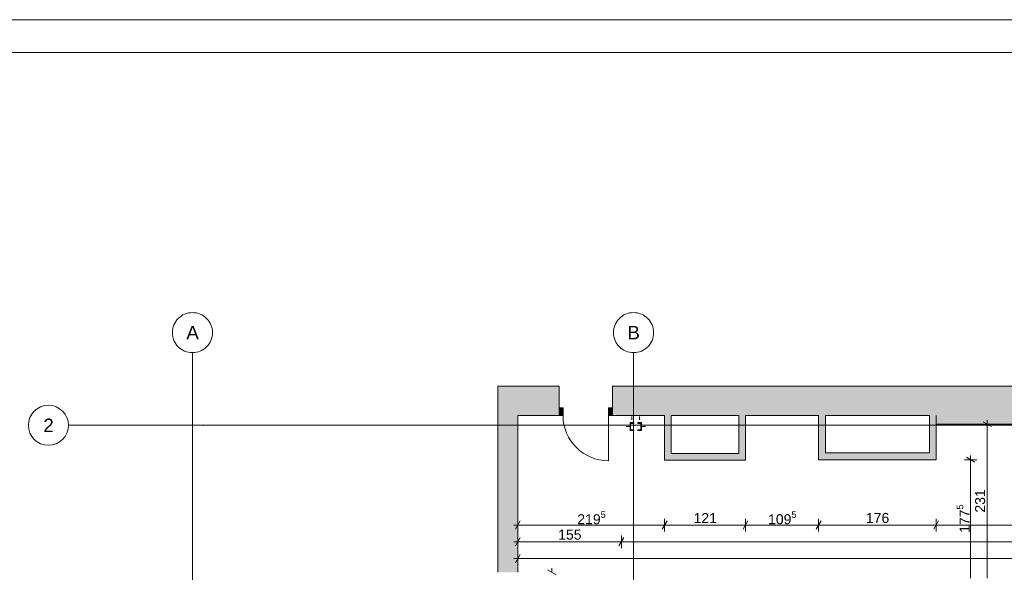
# Paper-space layout 'A-13 INWENTARYZACJA - PIĘTRO 10' of a CAD drawing. Header units: millimetres. Extents: x 0 to 420, y 0 to 297.
# Tile 4 of 6: x 76 to 223, y 214 to 297. Entities that reach past the tile are written whole.
import ezdxf
from ezdxf.xclip import XClip

# ---------------------------------------------------------------- set-up
doc = ezdxf.new("R2010")
doc.units = ezdxf.units.MM
doc.header["$MEASUREMENT"] = 0
doc.header["$XCLIPFRAME"] = 0
doc.linetypes.add('DASHDOTX2', pattern=[1000, 500, -250, 0, -250])
doc.linetypes.add('DOT2', pattern=[3, 0.5, -2.5])
for name, color, linetype, lineweight in [('0_Nr_pióra__2', 8, 'Continuous', 13), ('A_Arkusz_Nr_pióra__1', 7, 'Continuous', 20), ('A_wymiary_Nr_pióra__1', 7, 'Continuous', 20), ('A_wymiary_Nr_pióra__2', 8, 'Continuous', 13), ('A_ściany_Nr_pióra__1', 7, 'Continuous', 20), ('Drzwi Archicad_Nr_pióra__1', 7, 'Continuous', 20)]:
    doc.layers.add(name, color=color, linetype=linetype, lineweight=lineweight)
doc.layers.add('A_osie_Nr_pióra__16', color=7, linetype='Continuous', lineweight=5, true_color=0x0f0f0f)
doc.layers.add('A_osie_Nr_pióra__76', color=7, linetype='Continuous', lineweight=5, true_color=0x2d2d2d)
for name, color, linetype in [('A_podrys', 7, 'Continuous'), ('A_ściany', 7, 'Continuous'), ('Drzwi Archicad', 7, 'Continuous')]:
    doc.layers.add(name, color=color, linetype=linetype)
doc.styles.add('STYL_AUTOMATYCZNY_1', font='arial.ttf')
doc.styles.add('STYL_AUTOMATYCZNY_4', font='arial.ttf')

# ---------------------------------------------------------------- blocks, each defined once
blk = doc.blocks.new('Rysunek_1_1', base_point=(-1541.92, -301.66))
at = {"layer": 'A_osie_Nr_pióra__76', "color": 250, "linetype": 'Continuous', "lineweight": 5, "true_color": 0x2d2d2d}
for centre, start, end in [((101.37, 250.13), 90, 270), ((101.37, 250.13), 270, 90), ((167.37, 250.13), 90, 270), ((167.37, 250.13), 270, 90)]:
    blk.add_arc(centre, 3, start, end, dxfattribs=at)
at = {"layer": 'A_osie_Nr_pióra__76', "color": 250, "linetype": 'Continuous', "lineweight": 5, "true_color": 0x2d2d2d, "char_height": 2, "attachment_point": 1, "style": 'STYL_AUTOMATYCZNY_1'}
for s, insert in [('\\A1;{\\pql;\\pt0;\\fArial|b0|i0|c238|p0;\\W1.000000;A}', (100.46, 251.13)), ('\\A1;{\\pql;\\pt0;\\fArial|b0|i0|c238|p0;\\W1.000000;B}', (166.46, 251.13))]:
    blk.add_mtext(s, dxfattribs=dict(at, insert=insert))
blk = doc.blocks.new('Rysunek_2_2', base_point=(-1541.92, -244.83))
at = {"linetype": 'Continuous', "lineweight": 0, "true_color": 0xa4a4a4}
for points in [[(167.4, 236.66), (166.85, 236.66), (166.85, 235.46), (167.4, 235.46), (167.4, 235.57), (166.93, 235.57), (166.93, 236.54), (167.4, 236.54)], [(167.99, 236.66), (167.99, 236.54), (168.46, 236.54), (168.46, 235.57), (167.99, 235.57), (167.99, 235.46), (168.54, 235.46), (168.54, 236.66)]]:
    blk.add_hatch(color=253, dxfattribs=at).paths.add_polyline_path(points)
at = {"layer": 'A_ściany', "linetype": 'Continuous', "lineweight": 0, "true_color": 0x000000}
for points in [[(147.06, 214.23), (150.06, 214.23), (150.06, 237.73), (147.06, 242.13)], [(147.06, 242.13), (150.06, 237.73), (156.23, 237.73), (156.23, 242.13)], [(164.22, 242.13), (164.22, 237.73), (212.65, 237.73), (212.65, 242.13)], [(235.82, 242.13), (212.65, 242.13), (212.65, 236.43), (234.52, 236.43)], [(173.02, 232.01), (173.02, 237.73), (172.02, 237.73), (172.02, 231.01)], [(183.12, 237.73), (183.12, 232.01), (184.12, 231.01), (184.12, 237.73)], [(196.07, 232.1), (196.07, 237.73), (195.07, 237.73), (195.07, 231.1)], [(211.65, 237.73), (211.65, 232.1), (212.65, 231.1), (212.65, 237.73)], [(183.12, 232.01), (173.02, 232.01), (172.02, 231.01), (184.12, 231.01)], [(211.65, 232.1), (196.07, 232.1), (195.07, 231.1), (212.65, 231.1)]]:
    blk.add_hatch(color=18, dxfattribs=at).paths.add_polyline_path(points)
at = {"layer": 'Drzwi Archicad', "linetype": 'Continuous', "lineweight": 0, "true_color": 0xfdfdfd}
for points in [[(156.23, 238.88), (156.23, 237.73), (156.83, 237.73), (156.83, 238.88)], [(164.22, 237.73), (164.22, 238.88), (163.62, 238.88), (163.62, 237.73)]]:
    blk.add_hatch(color=7, dxfattribs=at).paths.add_polyline_path(points)
at = {"layer": '0_Nr_pióra__2', "color": 8, "linetype": 'DOT2', "lineweight": 13}
for p, q in [((167.12, 237.56), (167.12, 234.56)), ((168.26, 237.56), (168.26, 234.56)), ((166.25, 236.06), (168, 236.06)), ((169.14, 236.06), (167.39, 236.06))]:
    blk.add_line(p, q, dxfattribs=at)
at = {"layer": '0_Nr_pióra__2', "color": 8, "linetype": 'Continuous', "lineweight": 13}
for p, q in [((166.85, 235.46), (166.85, 236.66)), ((166.85, 236.66), (167.4, 236.66)), ((167.4, 236.54), (166.93, 236.54)), ((166.93, 236.54), (166.93, 235.57)), ((167.4, 236.66), (167.4, 236.54)), ((167.99, 236.66), (167.99, 236.54)), ((168.54, 236.66), (167.99, 236.66)), ((167.99, 236.54), (168.46, 236.54)), ((168.46, 236.54), (168.46, 235.57)), ((168.54, 235.46), (168.54, 236.66)), ((167.4, 235.46), (166.85, 235.46)), ((166.93, 235.57), (167.4, 235.57)), ((167.4, 235.57), (167.4, 235.46)), ((168.46, 235.57), (167.99, 235.57)), ((167.99, 235.57), (167.99, 235.46)), ((167.99, 235.46), (168.54, 235.46))]:
    blk.add_line(p, q, dxfattribs=at)
at = {"layer": 'A_osie_Nr_pióra__16', "color": 250, "linetype": 'DASHDOTX2', "lineweight": 5, "true_color": 0x0f0f0f}
for p, q in [((101.37, 247.13), (101.37, 123.02)), ((167.37, 247.13), (167.37, 123.02)), ((103.07, 236.25), (82.82, 236.25)), ((373.42, 236.25), (103.07, 236.25)), ((103.07, 236.25), (103.07, 236.25))]:
    blk.add_line(p, q, dxfattribs=at)
blk.add_point((103.07, 236.25), dxfattribs=at)
at = {"layer": 'A_osie_Nr_pióra__76', "color": 250, "linetype": 'Continuous', "lineweight": 5, "true_color": 0x2d2d2d}
blk.add_circle((79.82, 236.25), 3, dxfattribs=at)
at = {"layer": 'A_wymiary_Nr_pióra__1', "color": 7, "linetype": 'Continuous', "lineweight": 20}
for p, q in [((220.93, 236.07), (219.68, 236.79)), ((218.43, 230.74), (217.18, 231.46)), ((150.42, 221.92), (149.7, 220.67)), ((172.38, 221.92), (171.66, 220.67)), ((184.48, 221.92), (183.76, 220.67)), ((195.43, 221.92), (194.71, 220.67)), ((213.01, 221.92), (212.29, 220.67)), ((150.42, 219.42), (149.7, 218.17)), ((165.91, 219.42), (165.19, 218.17)), ((150.42, 216.92), (149.7, 215.67)), ((155.77, 213.87), (154.52, 214.59))]:
    blk.add_line(p, q, dxfattribs=at)
at = {"layer": 'A_wymiary_Nr_pióra__2', "color": 8, "linetype": 'Continuous', "lineweight": 13}
for p, q in [((221.24, 236.43), (219.37, 236.43)), ((220.3, 236.43), (220.3, 237.04)), ((220.3, 213.34), (220.3, 236.43)), ((217.8, 231.1), (217.8, 231.71)), ((218.74, 231.1), (216.87, 231.1)), ((217.8, 213.34), (217.8, 231.1)), ((149.45, 221.3), (150.06, 221.3)), ((150.06, 220.36), (150.06, 222.24)), ((150.06, 221.3), (172.02, 221.3)), ((172.02, 220.36), (172.02, 222.24)), ((172.02, 221.3), (184.12, 221.3)), ((184.12, 220.36), (184.12, 222.24)), ((184.12, 221.3), (195.07, 221.3)), ((195.07, 220.36), (195.07, 222.24)), ((195.07, 221.3), (212.65, 221.3)), ((212.65, 220.36), (212.65, 222.24)), ((212.65, 221.3), (252.44, 221.3)), ((150.06, 217.86), (150.06, 219.74)), ((165.55, 217.86), (165.55, 219.74)), ((149.45, 218.8), (150.06, 218.8)), ((150.06, 218.8), (165.55, 218.8)), ((165.55, 218.8), (329.51, 218.8)), ((150.06, 215.36), (150.06, 217.24)), ((149.45, 216.3), (150.06, 216.3)), ((150.06, 216.3), (365.22, 216.3)), ((155.14, 214.23), (155.14, 214.84))]:
    blk.add_line(p, q, dxfattribs=at)
at = {"layer": 'A_ściany_Nr_pióra__1', "color": 7, "linetype": 'Continuous', "lineweight": 20}
for p, q in [((156.23, 242.13), (155.86, 242.13)), ((156.23, 238.88), (156.23, 242.13)), ((164.22, 242.13), (164.59, 242.13)), ((164.22, 238.88), (164.22, 242.13)), ((156.23, 237.73), (156.23, 238.88)), ((164.22, 237.73), (164.22, 238.88)), ((156.23, 237.73), (155.76, 237.73)), ((164.22, 237.73), (164.69, 237.73))]:
    blk.add_line(p, q, dxfattribs=at)
at = {"layer": 'A_ściany_Nr_pióra__1', "color": 7, "linetype": 'Continuous', "lineweight": 20, "flags": 128}
for points in [[(147.06, 242.13), (147.06, 214.23)], [(156.23, 242.13), (147.06, 242.13)], [(212.65, 242.13), (164.22, 242.13)], [(235.82, 242.13), (212.65, 242.13)], [(150.06, 214.23), (150.06, 237.73)], [(150.06, 237.73), (156.23, 237.73)], [(164.22, 237.73), (172.02, 237.73)], [(172.02, 237.73), (172.02, 231.01)], [(173.02, 232.01), (173.02, 237.73)], [(173.02, 237.73), (183.12, 237.73)], [(183.12, 237.73), (183.12, 232.01)], [(184.12, 231.01), (184.12, 237.73)], [(184.12, 237.73), (195.07, 237.73)], [(195.07, 237.73), (195.07, 231.1)], [(196.07, 232.1), (196.07, 237.73)], [(196.07, 237.73), (211.65, 237.73)], [(211.65, 237.73), (211.65, 232.1)], [(212.65, 231.1), (212.65, 237.73)], [(212.65, 237.73), (212.65, 236.43)], [(212.65, 236.43), (234.52, 236.43)], [(183.12, 232.01), (173.02, 232.01)], [(211.65, 232.1), (196.07, 232.1)], [(172.02, 231.01), (184.12, 231.01)], [(195.07, 231.1), (212.65, 231.1)]]:
    blk.add_lwpolyline(points, dxfattribs=at)
at = {"layer": 'Drzwi Archicad_Nr_pióra__1', "color": 7, "linetype": 'Continuous', "lineweight": 20}
for p, q in [((156.23, 242.13), (155.86, 242.13)), ((156.23, 242.13), (155.86, 242.13)), ((156.23, 238.88), (156.23, 242.13)), ((156.23, 238.88), (156.23, 242.13)), ((164.22, 238.88), (164.22, 242.13)), ((164.22, 238.88), (164.22, 242.13)), ((164.22, 242.13), (164.59, 242.13)), ((164.22, 242.13), (164.59, 242.13)), ((156.23, 238.88), (156.83, 238.88)), ((156.23, 237.73), (156.23, 238.88)), ((156.23, 237.73), (156.23, 238.88)), ((156.23, 237.73), (156.23, 238.88)), ((156.83, 238.88), (156.83, 237.73)), ((163.62, 237.73), (163.62, 238.88)), ((163.62, 238.88), (164.22, 238.88)), ((164.22, 238.88), (164.22, 237.73)), ((164.22, 237.73), (164.22, 238.88)), ((164.22, 237.73), (164.22, 238.88)), ((156.23, 237.73), (155.76, 237.73)), ((156.23, 237.73), (155.76, 237.73)), ((156.83, 237.73), (156.23, 237.73)), ((164.22, 237.73), (163.62, 237.73)), ((163.62, 237.73), (163.62, 230.93)), ((164.22, 237.73), (164.69, 237.73)), ((164.22, 237.73), (164.69, 237.73))]:
    blk.add_line(p, q, dxfattribs=at)
blk.add_arc((163.62, 237.73), 6.8, 180, 270, dxfattribs=at)
at = {"layer": 'A_osie_Nr_pióra__76', "color": 250, "linetype": 'Continuous', "lineweight": 5, "true_color": 0x2d2d2d, "insert": (79.06, 237.25), "char_height": 2, "attachment_point": 1, "style": 'STYL_AUTOMATYCZNY_1'}
blk.add_mtext('\\A1;{\\pql;\\pt0;\\fArial|b0|i0|c238|p0;\\W1.000000;2}', dxfattribs=at)
at = {"layer": 'A_wymiary_Nr_pióra__1', "color": 7, "linetype": 'Continuous', "lineweight": 20, "char_height": 1.5, "attachment_point": 7, "style": 'STYL_AUTOMATYCZNY_1'}
for s, insert in [('\\A1;{\\pql;\\fArial|b0|i0|c238|p0;\\W1.000000;219\\fArial|b0|i0|c238|p0;\\W1.000000;\\A1{\\H.66x;\\S5^  ;}}', (158.95, 220.99)), ('\\A1;{\\pql;\\fArial|b0|i0|c238|p0;\\W1.000000;109\\fArial|b0|i0|c238|p0;\\W1.000000;\\A1{\\H.66x;\\S5^  ;}}', (187.5, 220.99))]:
    blk.add_mtext(s, dxfattribs=dict(at, insert=insert))
at = {"layer": 'A_wymiary_Nr_pióra__1', "color": 7, "linetype": 'Continuous', "lineweight": 20, "insert": (218.1, 220.13), "char_height": 1.5, "attachment_point": 7, "rotation": 90, "style": 'STYL_AUTOMATYCZNY_1'}
blk.add_mtext('\\A1;{\\pql;\\fArial|b0|i0|c238|p0;\\W1.000000;177\\fArial|b0|i0|c238|p0;\\W1.000000;\\A1{\\H.66x;\\S5^  ;}}', dxfattribs=at)
at = {"layer": 'A_wymiary_Nr_pióra__1', "color": 7, "linetype": 'Continuous', "lineweight": 20, "insert": (220, 223.17), "char_height": 1.5, "width": 3.4323, "attachment_point": 7, "rotation": 90, "style": 'STYL_AUTOMATYCZNY_4'}
blk.add_mtext('\\A1;{\\pql;\\fArial|b0|i0|c238|p0;\\W1.000000;231}', dxfattribs=at)
at = {"layer": 'A_wymiary_Nr_pióra__1', "color": 7, "linetype": 'Continuous', "lineweight": 20, "char_height": 1.5, "width": 3.4323, "attachment_point": 7, "style": 'STYL_AUTOMATYCZNY_4'}
for s, insert in [('\\A1;{\\pql;\\fArial|b0|i0|c238|p0;\\W1.000000;121}', (176.35, 221.6)), ('\\A1;{\\pql;\\fArial|b0|i0|c238|p0;\\W1.000000;176}', (202.14, 221.6)), ('\\A1;{\\pql;\\fArial|b0|i0|c238|p0;\\W1.000000;155}', (156.09, 219.1))]:
    blk.add_mtext(s, dxfattribs=dict(at, insert=insert))

psp = doc.layouts.new('A-13 INWENTARYZACJA - PIĘTRO 10')

# ---------------------------------------------------------------- linework, layer by layer
at = {"layer": 'A_Arkusz_Nr_pióra__1', "color": 7, "linetype": 'Continuous', "lineweight": 20}
psp.add_line((415.1, 292.1), (29.9, 292.1), dxfattribs=at)
at = {"layer": 'A_Arkusz_Nr_pióra__1', "color": 7, "linetype": 'Continuous', "lineweight": 20, "flags": 128}
psp.add_lwpolyline([(0, 297), (420, 297), (420, 0), (0, 0)], close=True, dxfattribs=at)

# ---------------------------------------------------------------- block references
at = {"layer": 'A_podrys', "color": 37, "linetype": 'Continuous', "lineweight": 5, "true_color": 0x656532}
ref = psp.add_blockref('Rysunek_1_1', (-1541.92, -301.66), dxfattribs=at)
XClip(ref).set_block_clipping_path([(76.8190210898, 247.12694589), (373.4197673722, 253.12694589)])
ref = psp.add_blockref('Rysunek_2_2', (-1541.92, -244.83), dxfattribs=at)
XClip(ref).set_block_clipping_path([(76.8190210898, 123.0184807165), (373.4197673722, 247.12694589)])

doc.saveas('drawing.dxf')
